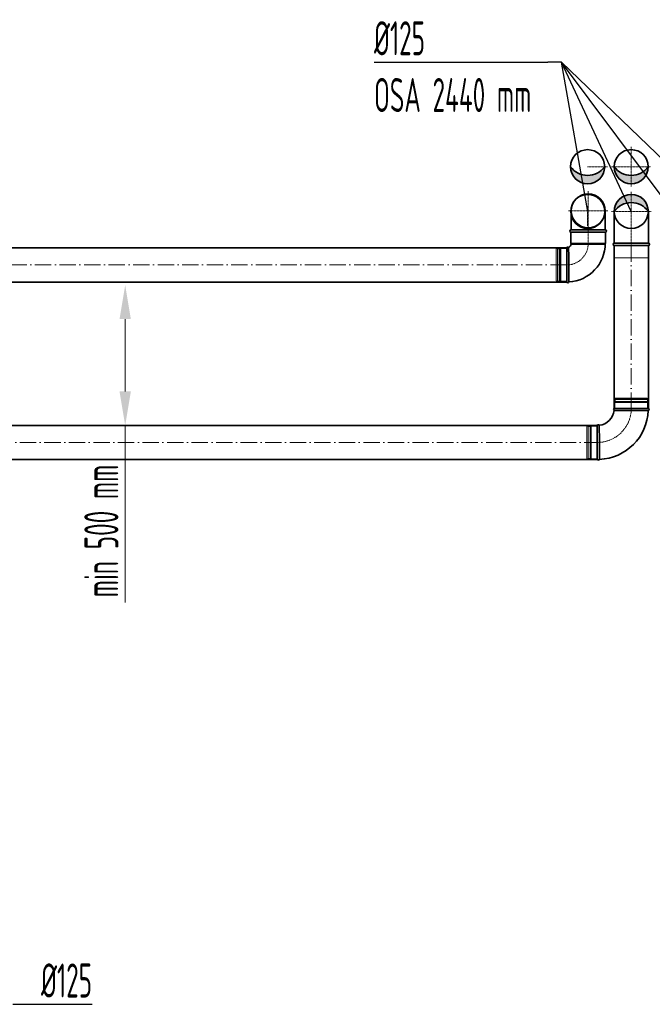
# Model space of a CAD drawing. Header units: millimetres. Extents: x -20688 to 44066, y -7315 to 67290.
# Tile 23 of 75: x 19607 to 21929, y 14161 to 17778. Entities that reach past the tile are written whole.
import ezdxf

# ---------------------------------------------------------------- set-up
doc = ezdxf.new("R2010")
doc.units = ezdxf.units.MM
for name, pattern in [('ACAD_ISO02W100', [15, 12, -3]), ('ACAD_ISO10W100', [18, 12, -3, 0, -3]), ('phl_thick', [0])]:
    doc.linetypes.add(name, pattern=pattern)
for name, color, linetype, lineweight in [('UT_KOTY - DIMENZE', 7, 'Continuous', 5), ('VZT_01 SUP (PŘÍVOD) - OBRYS', 5, 'Continuous', 35), ('VZT_02 SUP (PŘÍVOD) - OSA', 5, 'ACAD_ISO10W100', 5), ('VZT_05 ETA (ODVOD) - OBRYS', 6, 'Continuous', 35), ('VZT_06 ETA (ODVOD) - OSA', 6, 'ACAD_ISO10W100', 5), ('VZT_60_KOTY - DIMENZE', 7, 'Continuous', 5)]:
    doc.layers.add(name, color=color, linetype=linetype, lineweight=lineweight)
doc.layers.add('VZT_03 SUP (PŘÍVOD) - NETISK', color=8, linetype='ACAD_ISO02W100', lineweight=5, plot=False)
doc.layers.add('VZT_07 ETA (ODVOD) - NETISK', color=8, linetype='ACAD_ISO02W100', lineweight=5, plot=False)
doc.styles.add('EVORA_125', font='isocp.shx', dxfattribs={"width": 0.6, "height": 125})
doc.styles.add('ISOCP 2.5', font='isocp.shx', dxfattribs={"width": 0.6, "height": 2.5})

msp = doc.modelspace()

# ---------------------------------------------------------------- hatches: boundary and pattern name
at = {"layer": 'VZT_01 SUP (PŘÍVOD) - OBRYS'}
h = msp.add_hatch(color=256, dxfattribs=at)
h.dxf.hatch_style = 1
h.paths.add_polyline_path([(21629.4, 17237.9, 0.242708), (21691.9, 17205.6), (21691.9, 17175.4, -0.414214)])
h.paths.add_polyline_path([(21691.9, 17175.4), (21691.9, 17205.6, 0.242708), (21754.4, 17237.9, -0.414214)])
at = {"layer": 'VZT_05 ETA (ODVOD) - OBRYS'}
h = msp.add_hatch(color=256, dxfattribs=at)
h.dxf.hatch_style = 1
h.paths.add_polyline_path([(21789.4, 17237.9, 0.242708), (21851.9, 17205.6), (21851.9, 17175.4, -0.414214)])
h.paths.add_polyline_path([(21851.9, 17175.4), (21851.9, 17205.6, 0.242708), (21914.4, 17237.9, -0.414214)])
h = msp.add_hatch(color=256, dxfattribs=at)
h.dxf.hatch_style = 1
h.paths.add_polyline_path([(21789.7, 17073.5, -0.242708), (21852.2, 17105.7), (21852.2, 17136, 0.414214)])
h.paths.add_polyline_path([(21852.2, 17136), (21852.2, 17105.7, -0.242708), (21914.7, 17073.5, 0.414214)])

# ---------------------------------------------------------------- linework, layer by layer
for centre in [(21691.9, 17237.9), (21691.9, 17237.9), (21851.9, 17237.9), (21692.2, 17073.5)]:
    msp.add_circle(centre, 62.5)
at = {"layer": 'UT_KOTY - DIMENZE'}
for p, q in [((19994.1, 16678.2), (19994.1, 16412.5)), ((19994.1, 16287.5), (19994.1, 15637.3))]:
    msp.add_line(p, q, dxfattribs=at)
for points in [[(19973.3, 16678.2), (20014.9, 16678.2), (19994.1, 16803.2)], [(19973.3, 16412.5), (20014.9, 16412.5), (19994.1, 16287.5)]]:
    msp.add_solid(points, dxfattribs=at)
at = {"layer": 'VZT_01 SUP (PŘÍVOD) - OBRYS'}
for p, q in [((21757.4, 16996.8), (21630.4, 16996.8)), ((21630.4, 16956.8), (21630.4, 16996.8)), ((21757.4, 16956.8), (21757.4, 16996.8)), ((21614.9, 16939.3), (21614.9, 16814.3)), ((21756.4, 16955.8), (21631.4, 16955.8))]:
    msp.add_line(p, q, dxfattribs=at)
for points in [[(21631.4, 17005.8), (21631.4, 17075.8)], [(21756.4, 17005.8), (21756.4, 17075.8)], [(21756.4, 17005.8), (21631.4, 17005.8)], [(21756.4, 16996.8), (21631.4, 16996.8)], [(19478.2, 16939.3), (21614.9, 16939.3)], [(19478.2, 16814.3), (21614.9, 16814.3)]]:
    msp.add_lwpolyline(points, dxfattribs=at)
for centre in [(21691.9, 17237.9), (21691.9, 17237.9), (21692.2, 17073.5)]:
    msp.add_circle(centre, 62.5, dxfattribs=at)
for centre, radius, start, end in [((21691.9, 17282.3), 76.7, 215.4307, 324.5693), ((21693.9, 17075.8), 62.5, 0, 180), ((21693.9, 17075.8), 62.5, 180, 0), ((21631.4, 17001.3), 4.5, 90, 270), ((21756.4, 17001.3), 4.5, 270, 90), ((21618.7, 16937.7), 4.17, 47.2771, 156.5322), ((21614.9, 16955.8), 16.5, 293.8093, 0), ((21614.9, 16955.8), 141.5, 273.1369, 0), ((21631.4, 16956.8), 1, 180, 270), ((21756.4, 16956.8), 1, 270, 0), ((21618.7, 16816), 4.17, 203.4678, 339.6691)]:
    msp.add_arc(centre, radius, start, end, dxfattribs=at)
msp.add_open_spline([(21621.5, 16940.7), (21621.5, 16940.7), (21621.6, 16940.3), (21621.7, 16938.3), (21621.8, 16936), (21622.1, 16929.8), (21622.2, 16925.9), (21622.3, 16915.1), (21622.4, 16907.8), (21622.5, 16892.1), (21622.5, 16883.8), (21622.5, 16867.2), (21622.6, 16859.1), (21622.6, 16844.2), (21622.6, 16837.4), (21622.6, 16826.2), (21622.6, 16821.8), (21622.6, 16816), (21622.6, 16814.5), (21622.6, 16814.5)], degree=3, knots=[197.702813, 197.702813, 197.702813, 197.702813, 209.733369, 209.733369, 228.63381, 228.63381, 247.962689, 247.962689, 273.396832, 273.396832, 298.447199, 298.447199, 323.101867, 323.101867, 347.591906, 347.591906, 372.010558, 372.010558, 395.3015, 395.3015, 395.3015, 395.3015], dxfattribs=at)
at = {"layer": 'VZT_02 SUP (PŘÍVOD) - OSA', "ltscale": 0.3}
for p, q in [((21691.9, 17237.9), (21764.4, 17237.9)), ((21691.9, 17093.2), (21691.9, 17020.7))]:
    msp.add_line(p, q, dxfattribs=at)
for points in [[(21693.9, 17148.3), (21693.9, 17075.8)], [(21693.9, 17075.8), (21621.4, 17075.8)], [(21693.9, 17075.8), (21693.9, 16996.8)], [(21766.4, 17075.8), (21693.9, 17075.8)]]:
    msp.add_lwpolyline(points, dxfattribs=at)
msp.add_lwpolyline([(21693.9, 16996.8), (21693.9, 16955.8, -0.414214), (21614.9, 16876.8), (21614.9, 16876.8)], format="xyb", dxfattribs=at)
at = {"layer": 'VZT_02 SUP (PŘÍVOD) - OSA', "ltscale": 5}
msp.add_lwpolyline([(21614.9, 16876.8), (19478.2, 16876.8)], dxfattribs=at)
at = {"layer": 'VZT_03 SUP (PŘÍVOD) - NETISK', "ltscale": 0.4}
for p, q in [((21576.9, 16936.8), (21576.9, 16816.8)), ((21580.9, 16936.8), (21576.9, 16936.8)), ((21580.9, 16936.8), (21580.9, 16816.8)), ((21581.4, 16935.8), (21580.9, 16935.8)), ((21581.4, 16937.8), (21581.4, 16815.8)), ((21581.9, 16937.8), (21581.4, 16937.8)), ((21581.9, 16937.8), (21581.9, 16815.8)), ((21588.9, 16935.8), (21581.9, 16935.8)), ((21588.9, 16937.8), (21588.9, 16815.8)), ((21589.4, 16937.8), (21588.9, 16937.8)), ((21589.4, 16937.8), (21589.4, 16815.8)), ((21592.9, 16935.8), (21589.4, 16935.8)), ((21592.9, 16936.8), (21592.9, 16816.8)), ((21614.9, 16936.8), (21592.9, 16936.8)), ((21580.9, 16816.8), (21576.9, 16816.8)), ((21581.4, 16817.8), (21580.9, 16817.8)), ((21588.9, 16817.8), (21581.9, 16817.8)), ((21592.9, 16817.8), (21589.4, 16817.8)), ((21614.9, 16816.8), (21592.9, 16816.8)), ((21581.9, 16815.8), (21581.4, 16815.8)), ((21589.4, 16815.8), (21588.9, 16815.8))]:
    msp.add_line(p, q, dxfattribs=at)
msp.add_lwpolyline([(21756.4, 16996.8), (21756.4, 16951.8), (21631.4, 16951.8), (21631.4, 16996.8)], dxfattribs=at)
at = {"layer": 'VZT_05 ETA (ODVOD) - OBRYS'}
for p, q in [((21789.7, 16350), (21914.7, 16350)), ((21727.2, 16162.5), (21727.2, 16287.5))]:
    msp.add_line(p, q, dxfattribs=at)
for points in [[(21789.7, 16957.5), (21789.7, 17073.5)], [(21914.7, 16957.5), (21914.7, 17073.5)], [(21789.7, 16957.5), (21914.7, 16957.5)], [(21789.7, 16350), (21789.7, 16948.5)], [(21789.7, 16948.5), (21914.7, 16948.5)], [(21914.7, 16350), (21914.7, 16948.5)], [(21727.2, 16287.5), (19517, 16287.5)], [(21727.2, 16162.5), (19517, 16162.5)]]:
    msp.add_lwpolyline(points, dxfattribs=at)
for centre in [(21851.9, 17237.9), (21852.2, 17073.5)]:
    msp.add_circle(centre, 62.5, dxfattribs=at)
for centre, radius, start, end in [((21851.9, 17282.3), 76.7, 215.4307, 324.5693), ((21852.2, 17029), 76.7, 35.4307, 144.5693), ((21789.7, 16953), 4.5, 90, 270), ((21914.7, 16953), 4.5, 270, 90), ((21791.4, 16346.2), 4.17, 113.4678, 239.7019), ((21913, 16346.2), 4.17, 291.1072, 66.5322), ((21727.2, 16350), 62.5, 276.8302, 353.1698), ((21727.2, 16350), 187.5, 272.3607, 357.6393), ((21731, 16285.9), 4.17, 30.2981, 156.5322), ((21731, 16164.2), 4.17, 203.4678, 338.8928)]:
    msp.add_arc(centre, radius, start, end, dxfattribs=at)
for points, knots in [([(21789.3, 16342.6), (21789.3, 16342.6), (21790.8, 16342.6), (21797, 16342.5), (21801.5, 16342.5), (21812.8, 16342.5), (21819.6, 16342.4), (21834.7, 16342.4), (21842.7, 16342.4), (21859.1, 16342.3), (21867.2, 16342.3), (21882.4, 16342.3), (21889.3, 16342.3), (21901.1, 16342.3), (21905.8, 16342.3), (21912.5, 16342.3), (21914.3, 16342.3), (21914.5, 16342.3), (21914.5, 16342.3), (21914.5, 16342.3)], [0, 0, 0, 0, 24.235852, 24.235852, 48.531845, 48.531845, 73.024415, 73.024415, 97.570898, 97.570898, 122.078339, 122.078339, 146.53579, 146.53579, 170.957495, 170.957495, 195.359468, 195.359468, 197.168246, 197.168246, 197.168246, 197.168246]), ([(21734.6, 16288), (21734.6, 16288), (21734.6, 16287.9), (21734.6, 16287.6), (21734.6, 16287.3), (21734.7, 16286.2), (21734.7, 16285.4), (21734.7, 16282.3), (21734.7, 16279.1), (21734.7, 16270.2), (21734.8, 16264), (21734.8, 16249.9), (21734.8, 16242.1), (21734.9, 16225.9), (21734.9, 16217.7), (21734.9, 16201.8), (21734.9, 16194.3), (21734.9, 16181.1), (21734.9, 16175.6), (21734.9, 16168.6), (21734.9, 16166.4), (21734.9, 16163.4), (21734.9, 16162.7), (21734.9, 16162.7)], [197.067977, 197.067977, 197.067977, 197.067977, 201.792196, 201.792196, 209.190204, 209.190204, 218.040239, 218.040239, 237.760854, 237.760854, 262.206108, 262.206108, 286.831239, 286.831239, 311.323072, 311.323072, 335.946087, 335.946087, 360.704397, 360.704397, 377.088273, 377.088273, 394.105327, 394.105327, 394.105327, 394.105327])]:
    msp.add_open_spline(points, degree=3, knots=knots, dxfattribs=at)
at = {"layer": 'VZT_06 ETA (ODVOD) - OSA', "ltscale": 0.3}
for p, q in [((21851.9, 17310.4), (21851.9, 17237.9)), ((21779.4, 17237.9), (21851.9, 17237.9)), ((21851.9, 17237.9), (21924.4, 17237.9)), ((21851.9, 17165.4), (21851.9, 17237.9))]:
    msp.add_line(p, q, dxfattribs=at)
for points in [[(21852.2, 17146), (21852.2, 17073.5)], [(21779.7, 17073.5), (21852.2, 17073.5)], [(21852.2, 17073.5), (21852.2, 16948.5)], [(21852.2, 17073.5), (21924.7, 17073.5)]]:
    msp.add_lwpolyline(points, dxfattribs=at)
at = {"layer": 'VZT_06 ETA (ODVOD) - OSA', "ltscale": 5}
for points in [[(21852.2, 16948.5), (21852.2, 16350)], [(19517, 16225), (21727.2, 16225)]]:
    msp.add_lwpolyline(points, dxfattribs=at)
at = {"layer": 'VZT_06 ETA (ODVOD) - OSA', "ltscale": 0.3}
msp.add_lwpolyline([(21852.2, 16350), (21852.2, 16350, -0.414214), (21727.2, 16225), (21727.2, 16225)], format="xyb", dxfattribs=at)
at = {"layer": 'VZT_07 ETA (ODVOD) - NETISK', "ltscale": 0.4}
for p, q in [((21791.2, 16383.5), (21913.2, 16383.5)), ((21791.2, 16383), (21791.2, 16383.5)), ((21791.2, 16383), (21913.2, 16383)), ((21792.2, 16388), (21912.2, 16388)), ((21792.2, 16384), (21792.2, 16388)), ((21792.2, 16384), (21912.2, 16384)), ((21793.2, 16383.5), (21793.2, 16384)), ((21793.2, 16376), (21793.2, 16383)), ((21911.2, 16383.5), (21911.2, 16384)), ((21911.2, 16376), (21911.2, 16383)), ((21912.2, 16384), (21912.2, 16388)), ((21913.2, 16383), (21913.2, 16383.5)), ((21791.2, 16376), (21913.2, 16376)), ((21791.2, 16375.5), (21791.2, 16376)), ((21791.2, 16375.5), (21913.2, 16375.5)), ((21792.2, 16372), (21912.2, 16372)), ((21792.2, 16350), (21792.2, 16372)), ((21793.2, 16372), (21793.2, 16375.5)), ((21911.2, 16372), (21911.2, 16375.5)), ((21912.2, 16350), (21912.2, 16372)), ((21913.2, 16375.5), (21913.2, 16376)), ((21689.2, 16165), (21689.2, 16285)), ((21693.2, 16285), (21689.2, 16285)), ((21693.2, 16165), (21693.2, 16285)), ((21693.7, 16284), (21693.2, 16284)), ((21693.7, 16164), (21693.7, 16286)), ((21694.2, 16286), (21693.7, 16286)), ((21694.2, 16164), (21694.2, 16286)), ((21701.2, 16284), (21694.2, 16284)), ((21701.2, 16164), (21701.2, 16286)), ((21701.7, 16286), (21701.2, 16286)), ((21701.7, 16164), (21701.7, 16286)), ((21705.2, 16284), (21701.7, 16284)), ((21705.2, 16165), (21705.2, 16285)), ((21727.2, 16285), (21705.2, 16285)), ((21693.7, 16166), (21693.2, 16166)), ((21701.2, 16166), (21694.2, 16166)), ((21705.2, 16166), (21701.7, 16166)), ((21693.2, 16165), (21689.2, 16165)), ((21694.2, 16164), (21693.7, 16164)), ((21701.7, 16164), (21701.2, 16164)), ((21727.2, 16165), (21705.2, 16165))]:
    msp.add_line(p, q, dxfattribs=at)
msp.add_lwpolyline([(21789.7, 16948.5), (21789.7, 16903.5), (21914.7, 16903.5), (21914.7, 16948.5)], dxfattribs=at)
at = {"layer": 'VZT_60_KOTY - DIMENZE', "linetype": 'ByBlock', "lineweight": -2}
for p, q in [((21595.4, 17622), (21545.4, 17622)), ((19581.8, 14161.3), (19631.8, 14161.3))]:
    msp.add_line(p, q, dxfattribs=at)
for points in [[(20907.7, 17622), (21545.4, 17622)], [(21852.2, 17073.5), (21595.4, 17622)], [(22006.3, 17073.5), (21595.4, 17622)], [(22166.3, 17073.5), (21595.4, 17622)], [(21595.4, 17622), (21595.4, 17622)], [(21692.2, 17073.5), (21595.4, 17622)]]:
    msp.add_lwpolyline(points, dxfattribs=at)
at = {"layer": 'VZT_60_KOTY - DIMENZE', "linetype": 'ByBlock', "lineweight": -2, "elevation": 0}
msp.add_lwpolyline([(19631.8, 14161.3), (19872.4, 14161.3)], dxfattribs=at)

# ---------------------------------------------------------------- texts
at = {"layer": 'UT_KOTY - DIMENZE', "insert": (19906.6, 15899.9), "char_height": 125, "attachment_point": 5, "rotation": 90, "style": 'ISOCP 2.5'}
msp.add_mtext('min 500 mm', dxfattribs=at)
at = {"layer": 'VZT_60_KOTY - DIMENZE', "linetype": 'phl_thick', "char_height": 125, "style": 'EVORA_125'}
for s, insert, attachment_point in [('%%C125\\POSA 2440 mm', (20907.7, 17772), 1), ('%%C125', (19872.4, 14311.3), 3)]:
    msp.add_mtext(s, dxfattribs=dict(at, insert=insert, attachment_point=attachment_point))

doc.saveas('drawing.dxf')
